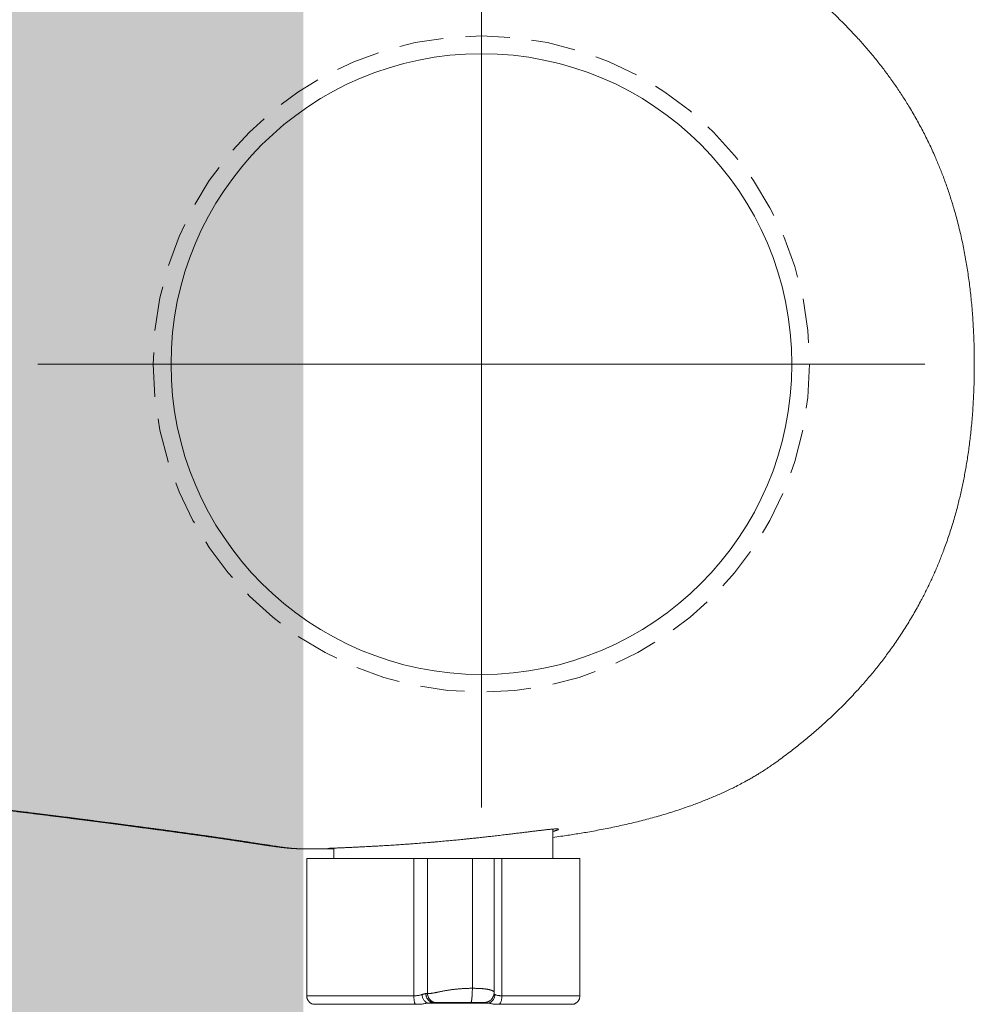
# Model space of a CAD drawing. Header units: millimetres. Extents: x -2074 to 12588, y -3630 to 101167.
# Tile 60 of 256: x 3030.56 to 3035.94, y -1421.38 to -1415.83. Entities that reach past the tile are written whole.
import ezdxf

# ---------------------------------------------------------------- set-up
doc = ezdxf.new("R2010")
doc.units = ezdxf.units.MM
doc.linetypes.add('CONTINOUS', pattern=[0])
doc.linetypes.add('HIDDEN', pattern=[0.375, 0.25, -0.125])
doc.layers.add('SelinAr_BUD_posadzka okładziny ścienne', color=5, linetype='Continuous', lineweight=20)
doc.layers.add('SelinAr_WYP_armatura', color=8, linetype='Continuous', lineweight=18)

# ---------------------------------------------------------------- blocks, each defined once
blk = doc.blocks.new('ORAS_ELECTRA')
for p, q in [((3.5617, 0.5549), (2.7874, 0.5549)), ((2.7874, 0.1156), (2.7874, 0.5549)), ((2.7874, 0.4019), (2.6221, 0.4019)), ((2.7874, 0.0717), (2.7874, 0.1156)), ((2.7874, 0.1156), (3.5617, 0.1156)), ((3.5426, 0.0716), (2.7874, 0.0716)), ((3.5426, 0.0716), (3.5426, 0.0716)), ((3.6034, 0.04), (3.6034, -0.3033)), ((3.5197, -0.0512), (2.7874, -0.0512)), ((2.7874, -0.3808), (2.7874, -0.3035)), ((2.7874, -0.3035), (3.5497, -0.3035)), ((2.7874, -0.9851), (2.7874, -0.3808)), ((3.5617, -0.3808), (2.7874, -0.3808)), ((2.7294, -0.832), (2.7874, -0.832)), ((2.7874, -0.9851), (3.5617, -0.9851)), ((2.7328, -1.0256), (2.7328, -1.0252))]:
    blk.add_line(p, q)
for points in [[(0, -0.75), (0, 0.75)], [(-0.75, 0), (0.75, 0)]]:
    blk.add_lwpolyline(points)
at = {"color": 9, "linetype": 'HIDDEN'}
blk.add_circle((0, 0), 1.85, dxfattribs=at)
for points, knots in [([(-2.7182, -0.1668), (-2.7172, -0.147), (-2.7152, -0.1063), (-2.7117, -0.0469), (-2.7078, 0.0115), (-2.7036, 0.0679), (-2.699, 0.1243), (-2.6939, 0.1806), (-2.6883, 0.2369), (-2.6824, 0.2915), (-2.6762, 0.3443), (-2.6697, 0.3955), (-2.6627, 0.4466), (-2.6553, 0.4977), (-2.6473, 0.5486), (-2.6392, 0.5968), (-2.6311, 0.6423), (-2.6231, 0.6849), (-2.6146, 0.7275), (-2.6057, 0.77), (-2.5963, 0.8124), (-2.5859, 0.8571), (-2.5743, 0.904), (-2.5628, 0.9477), (-2.5523, 0.9857), (-2.5429, 1.0183), (-2.5325, 1.053), (-2.5209, 1.0898), (-2.5081, 1.1286), (-2.4948, 1.1673), (-2.4808, 1.2057), (-2.4663, 1.244), (-2.4512, 1.2817), (-2.4356, 1.3189), (-2.4213, 1.3513), (-2.4083, 1.3796), (-2.3969, 1.4036), (-2.3851, 1.4276), (-2.3729, 1.4516), (-2.3603, 1.4755), (-2.3474, 1.4993), (-2.334, 1.5228), (-2.3203, 1.5462), (-2.3052, 1.571), (-2.2886, 1.5972), (-2.2703, 1.6248), (-2.2513, 1.652), (-2.2319, 1.6788), (-2.2121, 1.7055), (-2.1921, 1.732), (-2.1719, 1.7583), (-2.1487, 1.7879), (-2.1224, 1.8204), (-2.0928, 1.8559), (-2.0627, 1.891), (-2.032, 1.9257), (-2.0008, 1.9598), (-1.9695, 1.993), (-1.9381, 2.0251), (-1.9068, 2.0562), (-1.875, 2.0868), (-1.8449, 2.1148), (-1.8168, 2.1402), (-1.7907, 2.1632), (-1.7642, 2.1858), (-1.7375, 2.2081), (-1.7104, 2.2301), (-1.6829, 2.2517), (-1.6552, 2.2729), (-1.6274, 2.2936), (-1.5994, 2.3137), (-1.5714, 2.3334), (-1.5432, 2.3526), (-1.5146, 2.3715), (-1.4857, 2.39), (-1.4549, 2.4091), (-1.4219, 2.4289), (-1.3868, 2.4491), (-1.3514, 2.4687), (-1.3156, 2.4877), (-1.2794, 2.5062), (-1.2429, 2.524), (-1.206, 2.5412), (-1.1713, 2.5568), (-1.1388, 2.5707), (-1.1085, 2.5832), (-1.078, 2.5953), (-1.0466, 2.6073), (-1.0143, 2.6191), (-0.981, 2.6307), (-0.9476, 2.6418), (-0.914, 2.6524), (-0.8774, 2.6635), (-0.8377, 2.6747), (-0.7949, 2.6861), (-0.752, 2.6968), (-0.7093, 2.7066), (-0.667, 2.7156), (-0.625, 2.7239), (-0.5829, 2.7315), (-0.5406, 2.7385), (-0.4982, 2.7449), (-0.4556, 2.7507), (-0.413, 2.756), (-0.3692, 2.7607), (-0.3242, 2.765), (-0.2781, 2.7687), (-0.2319, 2.7718), (-0.1856, 2.7743), (-0.1393, 2.7762), (-0.0929, 2.7775), (-0.0464, 2.7784), (-0.0155, 2.7785), (0, 2.7785)], [0, 0, 0, 0, 0.013173, 0.026968, 0.039452, 0.051937, 0.064422, 0.076914, 0.089407, 0.101899, 0.113285, 0.124672, 0.136058, 0.147455, 0.158851, 0.170247, 0.179829, 0.189411, 0.198992, 0.208583, 0.218175, 0.227766, 0.23898, 0.250194, 0.257677, 0.26516, 0.272643, 0.281669, 0.290696, 0.299723, 0.308767, 0.317812, 0.326856, 0.335668, 0.34448, 0.350363, 0.356246, 0.362128, 0.368095, 0.374062, 0.380028, 0.386007, 0.391986, 0.397965, 0.405267, 0.412569, 0.419883, 0.427198, 0.434531, 0.441864, 0.4492, 0.456536, 0.466738, 0.476941, 0.487144, 0.497369, 0.507594, 0.517819, 0.527563, 0.537306, 0.54706, 0.556814, 0.564498, 0.572181, 0.57987, 0.587559, 0.595265, 0.602971, 0.610683, 0.618395, 0.625946, 0.633498, 0.64105, 0.648615, 0.656181, 0.663746, 0.672684, 0.681623, 0.690563, 0.699501, 0.708481, 0.717462, 0.726443, 0.735423, 0.742659, 0.749896, 0.757138, 0.764379, 0.772158, 0.779938, 0.787719, 0.795499, 0.803277, 0.813049, 0.822822, 0.832595, 0.842367, 0.851817, 0.861268, 0.870718, 0.880168, 0.889651, 0.899134, 0.908618, 0.918101, 0.928321, 0.938541, 0.948768, 0.958996, 0.969244, 0.979492, 0.989746, 1, 1, 1, 1]), ([(2.6687, 0.4019), (2.6666, 0.4174), (2.6629, 0.4456), (2.6569, 0.4863), (2.6511, 0.5241), (2.6451, 0.5618), (2.6384, 0.6015), (2.631, 0.6429), (2.6228, 0.6863), (2.6142, 0.7295), (2.6051, 0.7727), (2.5955, 0.8158), (2.5855, 0.8586), (2.575, 0.901), (2.564, 0.9432), (2.5525, 0.9852), (2.5404, 1.0269), (2.5278, 1.0682), (2.5146, 1.1092), (2.5008, 1.15), (2.4876, 1.1872), (2.4752, 1.2207), (2.4636, 1.2507), (2.4516, 1.2806), (2.4392, 1.3103), (2.4264, 1.3399), (2.4131, 1.3693), (2.3994, 1.3986), (2.3845, 1.429), (2.3683, 1.4605), (2.3527, 1.4895), (2.3387, 1.5147), (2.3263, 1.5361), (2.3125, 1.5592), (2.2971, 1.5839), (2.28, 1.6101), (2.2625, 1.636), (2.2424, 1.6644), (2.2197, 1.6954), (2.1946, 1.7289), (2.17, 1.7608), (2.1459, 1.7913), (2.1224, 1.8203), (2.0986, 1.849), (2.0744, 1.8775), (2.0498, 1.9056), (2.0236, 1.9349), (1.9958, 1.9652), (1.9661, 1.9964), (1.936, 2.0272), (1.9054, 2.0576), (1.8742, 2.0875), (1.8443, 2.1153), (1.8157, 2.1411), (1.7885, 2.1651), (1.761, 2.1886), (1.733, 2.2117), (1.7048, 2.2345), (1.6762, 2.2569), (1.6472, 2.2789), (1.6167, 2.3014), (1.5845, 2.3243), (1.5507, 2.3476), (1.5164, 2.3703), (1.4818, 2.3925), (1.4467, 2.4141), (1.4111, 2.4351), (1.3753, 2.4556), (1.3419, 2.4738), (1.3111, 2.49), (1.2831, 2.5043), (1.2548, 2.5182), (1.2264, 2.5318), (1.1977, 2.545), (1.1687, 2.5579), (1.1395, 2.5704), (1.1098, 2.5826), (1.0801, 2.5945), (1.0473, 2.607), (1.0114, 2.6201), (0.9725, 2.6336), (0.9332, 2.6464), (0.8938, 2.6586), (0.8541, 2.6701), (0.8161, 2.6806), (0.7797, 2.6899), (0.7452, 2.6983), (0.7105, 2.7063), (0.6756, 2.7138), (0.6407, 2.7208), (0.6056, 2.7274), (0.5704, 2.7336), (0.5333, 2.7397), (0.4941, 2.7455), (0.4529, 2.7511), (0.4116, 2.7561), (0.3687, 2.7607), (0.3242, 2.765), (0.2781, 2.7687), (0.2319, 2.7718), (0.1856, 2.7743), (0.1392, 2.7762), (0.0928, 2.7775), (0.0464, 2.7784), (0.0155, 2.7785), (0, 2.7785)], [0, 0, 0, 0, 0.011884, 0.021541, 0.031198, 0.040858, 0.050517, 0.061658, 0.072798, 0.083938, 0.09509, 0.106242, 0.117393, 0.128399, 0.139405, 0.150419, 0.161432, 0.172305, 0.183178, 0.19406, 0.204942, 0.213072, 0.221203, 0.229333, 0.237463, 0.245619, 0.253775, 0.261931, 0.270086, 0.279443, 0.288799, 0.295047, 0.301296, 0.307544, 0.315447, 0.323352, 0.331258, 0.339161, 0.34974, 0.36032, 0.370899, 0.380327, 0.389756, 0.399185, 0.408626, 0.418068, 0.427509, 0.43839, 0.449271, 0.460152, 0.471056, 0.481961, 0.492865, 0.502019, 0.511174, 0.520329, 0.529483, 0.538667, 0.547851, 0.557036, 0.566219, 0.5766, 0.586982, 0.597364, 0.607745, 0.618173, 0.628604, 0.639034, 0.649463, 0.65742, 0.665378, 0.673335, 0.681305, 0.689275, 0.697245, 0.705338, 0.713432, 0.721531, 0.729629, 0.740047, 0.750464, 0.760882, 0.771325, 0.781768, 0.792212, 0.801205, 0.8102, 0.819195, 0.828189, 0.837207, 0.846227, 0.855246, 0.864265, 0.874765, 0.885266, 0.895775, 0.906283, 0.917982, 0.929681, 0.941381, 0.953079, 0.964809, 0.97654, 0.98827, 1, 1, 1, 1]), ([(3.61, 0.518), (3.6095, 0.5196), (3.6085, 0.5228), (3.6066, 0.5271), (3.6045, 0.531), (3.6024, 0.5341), (3.6005, 0.5365), (3.5989, 0.5384), (3.5974, 0.54), (3.596, 0.5414), (3.5944, 0.5428), (3.5923, 0.5445), (3.5896, 0.5465), (3.5864, 0.5485), (3.5825, 0.5505), (3.5781, 0.5523), (3.5731, 0.5537), (3.5675, 0.5547), (3.5637, 0.5549), (3.5617, 0.5549)], [0, 0, 0, 0, 0.078431, 0.1516011, 0.2186896, 0.2790502, 0.32217, 0.3604948, 0.3938979, 0.422293, 0.4507485, 0.4935938, 0.5444787, 0.6032665, 0.6696909, 0.7433181, 0.8235147, 0.9094301, 1, 1, 1, 1]), ([(3.5617, 0.1156), (3.5617, 0.1291), (3.5617, 0.156), (3.5617, 0.1948), (3.5617, 0.2323), (3.5617, 0.2683), (3.5617, 0.3025), (3.5617, 0.3351), (3.5617, 0.3657), (3.5617, 0.3943), (3.5617, 0.4209), (3.5617, 0.4452), (3.5617, 0.4673), (3.5617, 0.4871), (3.5617, 0.5045), (3.5617, 0.5194), (3.5617, 0.5317), (3.5617, 0.5415), (3.5617, 0.5488), (3.5617, 0.5532), (3.5617, 0.5552), (3.5617, 0.5548), (3.5617, 0.5547)], [0, 0, 0, 0, 0.051969, 0.103938, 0.155907, 0.207876, 0.259845, 0.311814, 0.363783, 0.415752, 0.467721, 0.51969, 0.571659, 0.623628, 0.675597, 0.727566, 0.779535, 0.831504, 0.883473, 0.935442, 0.987411, 1, 1, 1, 1]), ([(3.61, 0.5179), (3.61, 0.5179), (3.61, 0.5178), (3.61, 0.5162), (3.61, 0.5136), (3.61, 0.5098), (3.61, 0.5049), (3.61, 0.4989), (3.61, 0.4918), (3.61, 0.4836), (3.61, 0.4745), (3.61, 0.4644), (3.61, 0.4531), (3.61, 0.4408), (3.61, 0.4274), (3.61, 0.413), (3.61, 0.3976), (3.61, 0.3814), (3.61, 0.3644), (3.61, 0.3466), (3.61, 0.3279), (3.61, 0.3084), (3.61, 0.2879), (3.61, 0.2665), (3.61, 0.2444), (3.61, 0.2215), (3.61, 0.1982), (3.61, 0.1743), (3.61, 0.15), (3.61, 0.1252), (3.61, 0.1082), (3.61, 0.0997)], [0, 0, 0, 0, 0.030258, 0.064558, 0.099481, 0.134404, 0.169327, 0.204251, 0.239174, 0.273473, 0.307773, 0.342072, 0.376372, 0.411295, 0.446218, 0.481141, 0.516065, 0.550988, 0.585287, 0.619587, 0.653886, 0.688186, 0.723109, 0.758032, 0.792955, 0.827879, 0.862802, 0.897101, 0.931401, 0.9657, 1, 1, 1, 1]), ([(2.6354, 0.4019), (2.6351, 0.403), (2.6344, 0.4055), (2.6334, 0.4092), (2.6323, 0.413), (2.6313, 0.4165), (2.6303, 0.4198), (2.6292, 0.423), (2.6282, 0.4258), (2.6272, 0.4283), (2.6263, 0.4305), (2.6255, 0.4322), (2.6247, 0.4336), (2.6238, 0.4346), (2.623, 0.4351), (2.6224, 0.4348), (2.6219, 0.4339), (2.6215, 0.4324), (2.6212, 0.4304), (2.6211, 0.4282), (2.621, 0.4257), (2.621, 0.4228), (2.621, 0.4196), (2.6212, 0.4159), (2.6214, 0.4115), (2.6217, 0.4061), (2.6222, 0.3997), (2.6228, 0.3926), (2.6235, 0.3851), (2.6243, 0.3773), (2.6251, 0.3697), (2.6259, 0.3622), (2.6268, 0.3547), (2.6276, 0.3469), (2.6286, 0.3387), (2.6296, 0.3303), (2.6307, 0.3205), (2.6321, 0.3095), (2.6336, 0.297), (2.6352, 0.284), (2.6368, 0.2709), (2.6384, 0.2578), (2.64, 0.2454), (2.6415, 0.2333), (2.6429, 0.2216), (2.6444, 0.2096), (2.6459, 0.1973), (2.6475, 0.1848), (2.6492, 0.1707), (2.6511, 0.1551), (2.6532, 0.1377), (2.6553, 0.12), (2.6574, 0.1024), (2.6594, 0.0852), (2.6612, 0.0691), (2.663, 0.0537), (2.6647, 0.0389), (2.6663, 0.0239), (2.668, 0.0088), (2.6697, -0.0065), (2.6715, -0.0235), (2.6735, -0.0422), (2.6757, -0.0626), (2.6778, -0.0833), (2.6798, -0.1034), (2.6818, -0.123), (2.6835, -0.141), (2.6852, -0.1581), (2.6867, -0.1748), (2.6883, -0.1921), (2.69, -0.2101), (2.6916, -0.2281), (2.6932, -0.2466), (2.6948, -0.2655), (2.6965, -0.2849), (2.6981, -0.3043), (2.6996, -0.3235), (2.7011, -0.3425), (2.7025, -0.3603), (2.7038, -0.377), (2.7049, -0.3926), (2.7061, -0.4081), (2.7072, -0.4235), (2.7083, -0.4388), (2.7094, -0.4555), (2.7106, -0.4735), (2.7119, -0.4927), (2.7131, -0.5117), (2.7142, -0.5299), (2.7153, -0.5471), (2.7162, -0.5625), (2.717, -0.5769), (2.7178, -0.5901), (2.7185, -0.6032), (2.7192, -0.616), (2.7199, -0.6286), (2.7206, -0.6422), (2.7214, -0.6567), (2.7222, -0.6719), (2.7229, -0.6867), (2.7236, -0.7006), (2.7242, -0.7135), (2.7247, -0.7249), (2.7252, -0.7353), (2.7256, -0.7448), (2.726, -0.754), (2.7264, -0.7628), (2.7268, -0.7714), (2.7272, -0.7804), (2.7276, -0.7897), (2.728, -0.7993), (2.7283, -0.8082), (2.7287, -0.8163), (2.729, -0.8235), (2.7293, -0.8296), (2.7295, -0.835), (2.7297, -0.8396), (2.7299, -0.8439), (2.7301, -0.8478), (2.7303, -0.8513), (2.7305, -0.8547), (2.7307, -0.8579), (2.7308, -0.8607), (2.731, -0.8628), (2.7312, -0.8642), (2.7313, -0.865), (2.7314, -0.8651), (2.7315, -0.8648), (2.7316, -0.8641), (2.7317, -0.863), (2.7318, -0.8615), (2.7319, -0.8596), (2.7319, -0.857), (2.732, -0.8537), (2.7321, -0.8495), (2.7321, -0.8445), (2.7322, -0.8391), (2.7322, -0.8348), (2.7322, -0.8324), (2.7322, -0.832)], [0, 0, 0, 0, 0.0042792, 0.0099787, 0.0156781, 0.021404, 0.0271325, 0.0336812, 0.0402309, 0.0467796, 0.0533655, 0.0599525, 0.0665385, 0.075105, 0.0836716, 0.0922755, 0.1008795, 0.1086514, 0.1164303, 0.1228835, 0.1293378, 0.135791, 0.1422804, 0.1487709, 0.1552604, 0.1636998, 0.1721392, 0.1806144, 0.1890896, 0.1967438, 0.2044047, 0.2108416, 0.2172794, 0.2237163, 0.2301885, 0.2366616, 0.2431338, 0.2515487, 0.2599637, 0.2684131, 0.2768626, 0.2844923, 0.2921284, 0.2986405, 0.3051535, 0.3116655, 0.3182132, 0.3247618, 0.3313095, 0.3398225, 0.3483355, 0.3568835, 0.3654316, 0.3731504, 0.3808757, 0.3874612, 0.3940477, 0.4006332, 0.4072552, 0.4138782, 0.4205002, 0.4291111, 0.4377221, 0.4463692, 0.4550164, 0.4628257, 0.4706418, 0.477228, 0.4838183, 0.4911381, 0.498458, 0.5058002, 0.5131423, 0.5210725, 0.5290028, 0.5369615, 0.5449203, 0.5527456, 0.5605779, 0.5671458, 0.5737147, 0.5802826, 0.5868873, 0.593493, 0.6000978, 0.6086872, 0.6172766, 0.6259026, 0.6345286, 0.6423194, 0.650117, 0.6566572, 0.6631984, 0.6697386, 0.6763153, 0.682893, 0.6894697, 0.6980223, 0.7065749, 0.7151638, 0.7237526, 0.7315096, 0.7392733, 0.7458024, 0.7523325, 0.7588616, 0.765427, 0.7719935, 0.7785589, 0.7870967, 0.7956344, 0.8042082, 0.812782, 0.8205252, 0.8282751, 0.8348041, 0.841334, 0.847863, 0.8544283, 0.8609946, 0.8675599, 0.8760975, 0.884635, 0.8932085, 0.9017821, 0.909525, 0.9172746, 0.9238053, 0.930337, 0.9368677, 0.9434348, 0.9500028, 0.9565699, 0.9651097, 0.9736495, 0.9822254, 0.9908012, 0.9985463, 1, 1, 1, 1]), ([(3.5553, 0.0765), (3.556, 0.0782), (3.5573, 0.0817), (3.5589, 0.0876), (3.5602, 0.094), (3.5611, 0.1008), (3.5616, 0.108), (3.5617, 0.1131), (3.5617, 0.1156)], [0, 0, 0, 0, 0.1721607, 0.3417805, 0.5091093, 0.6744073, 0.8379446, 1, 1, 1, 1]), ([(3.61, 0.0997), (3.6092, 0.1008), (3.6076, 0.103), (3.6036, 0.106), (3.5985, 0.1088), (3.5923, 0.1113), (3.5852, 0.1132), (3.5775, 0.1146), (3.5696, 0.1154), (3.5643, 0.1155), (3.5617, 0.1156)], [0, 0, 0, 0, 0.1191402, 0.243165, 0.3706743, 0.5, 0.6293257, 0.756835, 0.8808598, 1, 1, 1, 1]), ([(2.7874, -0.0512), (2.7874, -0.0486), (2.7874, -0.0433), (2.7874, -0.0357), (2.7874, -0.0284), (2.7874, -0.0214), (2.7874, -0.0147), (2.7874, -0.0083), (2.7874, -0.0022), (2.7874, 0.0036), (2.7874, 0.0091), (2.7874, 0.0144), (2.7874, 0.0193), (2.7874, 0.024), (2.7874, 0.0284), (2.7874, 0.0328), (2.7874, 0.037), (2.7874, 0.0411), (2.7874, 0.0449), (2.7874, 0.0484), (2.7874, 0.0516), (2.7874, 0.0545), (2.7874, 0.0573), (2.7874, 0.0599), (2.7874, 0.0622), (2.7874, 0.0643), (2.7874, 0.0661), (2.7874, 0.0677), (2.7874, 0.0691), (2.7874, 0.0702), (2.7874, 0.071), (2.7874, 0.0715), (2.7874, 0.0716), (2.7874, 0.0716), (2.7874, 0.0716)], [0, 0, 0, 0, 0.019721, 0.03899, 0.057967, 0.076814, 0.095683, 0.114718, 0.134051, 0.153798, 0.17406, 0.194923, 0.216457, 0.238722, 0.261761, 0.285612, 0.313317, 0.342096, 0.371961, 0.402918, 0.434962, 0.468086, 0.502274, 0.541086, 0.581133, 0.622379, 0.664784, 0.708307, 0.762973, 0.819155, 0.87676, 0.935693, 0.995855, 1, 1, 1, 1]), ([(3.5197, -0.0512), (3.5197, -0.0486), (3.5197, -0.0435), (3.5199, -0.0359), (3.52, -0.0284), (3.5202, -0.0212), (3.5205, -0.0142), (3.5209, -0.0073), (3.5213, -0.0007), (3.5218, 0.0056), (3.5223, 0.0114), (3.5229, 0.0167), (3.5233, 0.0202), (3.5236, 0.0225), (3.5238, 0.0237), (3.5239, 0.0249), (3.5241, 0.0261), (3.5242, 0.0272), (3.5245, 0.0292), (3.525, 0.0321), (3.5257, 0.0358), (3.5264, 0.0395), (3.5272, 0.0433), (3.5281, 0.047), (3.529, 0.0503), (3.5299, 0.0533), (3.5308, 0.056), (3.5317, 0.0585), (3.5327, 0.0609), (3.5337, 0.063), (3.5349, 0.0653), (3.5362, 0.0673), (3.5377, 0.069), (3.539, 0.0702), (3.5402, 0.071), (3.5413, 0.0714), (3.5421, 0.0716), (3.5425, 0.0716), (3.5426, 0.0716)], [0, 0, 0, 0, 0.01917, 0.038292, 0.057502, 0.076956, 0.09682, 0.117269, 0.138479, 0.160625, 0.183871, 0.204366, 0.225833, 0.231627, 0.237495, 0.243437, 0.249456, 0.255552, 0.261727, 0.28189, 0.304533, 0.329846, 0.358036, 0.389317, 0.423917, 0.45358, 0.485546, 0.519924, 0.556824, 0.596349, 0.638597, 0.700325, 0.760775, 0.819502, 0.876112, 0.93026, 0.981648, 1, 1, 1, 1]), ([(3.5997, 0.0163), (3.5997, 0.0165), (3.5997, 0.017), (3.5997, 0.0179), (3.5997, 0.0187), (3.5996, 0.0195), (3.5996, 0.0202), (3.5996, 0.0209), (3.5995, 0.0214), (3.5995, 0.0219), (3.5994, 0.0223), (3.5994, 0.0227), (3.5993, 0.023), (3.5993, 0.0233), (3.5993, 0.0236), (3.5992, 0.024), (3.5991, 0.0244), (3.5991, 0.0249), (3.5989, 0.0258), (3.5987, 0.0272), (3.5981, 0.0298), (3.5972, 0.033), (3.5958, 0.0367), (3.5943, 0.0401), (3.5927, 0.0432), (3.5909, 0.0462), (3.5892, 0.0486), (3.5878, 0.0504), (3.5868, 0.0516), (3.586, 0.0525), (3.5853, 0.0533), (3.5845, 0.0541), (3.5835, 0.0551), (3.5823, 0.0563), (3.5805, 0.0579), (3.5783, 0.0597), (3.5758, 0.0615), (3.5733, 0.0632), (3.5709, 0.0645), (3.5686, 0.0657), (3.5666, 0.0666), (3.5648, 0.0674), (3.5631, 0.068), (3.5613, 0.0687), (3.5592, 0.0693), (3.5569, 0.0699), (3.5543, 0.0705), (3.5521, 0.0709), (3.5502, 0.0711), (3.5487, 0.0713), (3.547, 0.0715), (3.5449, 0.0716), (3.5435, 0.0716), (3.5427, 0.0716)], [0, 0, 0, 0, 0.041021, 0.077129, 0.108289, 0.134488, 0.155745, 0.166554, 0.175503, 0.182672, 0.188223, 0.190501, 0.192537, 0.19444, 0.19634, 0.198367, 0.203303, 0.208682, 0.214023, 0.226465, 0.24817, 0.285339, 0.314754, 0.343372, 0.372817, 0.40328, 0.434823, 0.453059, 0.467575, 0.478348, 0.486536, 0.495857, 0.510203, 0.526983, 0.546081, 0.579762, 0.61095, 0.639622, 0.668015, 0.693395, 0.715765, 0.735138, 0.75305, 0.773725, 0.797404, 0.824822, 0.855364, 0.888996, 0.905911, 0.923594, 0.944615, 0.9701, 1, 1, 1, 1]), ([(3.5528, 0.0707), (3.5531, 0.0713), (3.5538, 0.0731), (3.5547, 0.0751), (3.5553, 0.0765)], [0, 0, 0, 0, 0.333283, 1, 1, 1, 1]), ([(3.5553, 0.0765), (3.5579, 0.0762), (3.5633, 0.0754), (3.5713, 0.073), (3.5791, 0.0694), (3.5863, 0.0648), (3.5925, 0.0593), (3.5975, 0.0531), (3.6013, 0.0467), (3.6027, 0.0422), (3.6034, 0.04)], [0, 0, 0, 0, 0.118749, 0.242699, 0.370375, 0.5, 0.629625, 0.757301, 0.881251, 1, 1, 1, 1]), ([(3.61, 0.0997), (3.61, 0.0958), (3.6099, 0.088), (3.6093, 0.0769), (3.6084, 0.0665), (3.6071, 0.0568), (3.6055, 0.0478), (3.6041, 0.0426), (3.6034, 0.04)], [0, 0, 0, 0, 0.165911, 0.33128, 0.498335, 0.665401, 0.831978, 1, 1, 1, 1]), ([(3.6034, 0.04), (3.6029, 0.0371), (3.602, 0.0315), (3.6008, 0.0242), (3.5999, 0.0178), (3.5998, 0.0145), (3.5997, 0.0128)], [0, 0, 0, 0, 0.266792, 0.520964, 0.764581, 1, 1, 1, 1]), ([(3.5997, 0.0162), (3.5997, 0.016), (3.5997, 0.0157), (3.5997, 0.0147), (3.5997, 0.0133), (3.5997, 0.0115), (3.5997, 0.0093), (3.5997, 0.0068), (3.5997, 0.0038), (3.5997, 0.0008), (3.5997, -0.0021), (3.5997, -0.0048), (3.5997, -0.0077), (3.5997, -0.0107), (3.5997, -0.0139), (3.5997, -0.0173), (3.5997, -0.0209), (3.5997, -0.0247), (3.5997, -0.028), (3.5997, -0.0305), (3.5997, -0.0321), (3.5997, -0.0338), (3.5997, -0.0354), (3.5997, -0.0371), (3.5997, -0.0396), (3.5997, -0.0429), (3.5997, -0.0464), (3.5997, -0.0488), (3.5997, -0.0501), (3.5997, -0.0514), (3.5997, -0.0527), (3.5997, -0.054), (3.5997, -0.0553), (3.5997, -0.0563), (3.5997, -0.0571), (3.5997, -0.0576), (3.5997, -0.0582), (3.5997, -0.0591), (3.5997, -0.0598), (3.5997, -0.0603)], [0, 0, 0, 0, 0.076078, 0.15297, 0.227006, 0.298208, 0.366602, 0.432213, 0.495074, 0.555219, 0.594456, 0.632169, 0.668376, 0.703094, 0.736346, 0.768157, 0.800233, 0.830287, 0.858366, 0.86887, 0.879083, 0.889008, 0.898651, 0.908017, 0.917111, 0.938818, 0.957286, 0.962758, 0.967903, 0.972732, 0.977263, 0.981513, 0.985504, 0.989865, 0.991183, 0.992445, 0.993663, 0.996026, 1, 1, 1, 1]), ([(2.7874, -0.3035), (2.7874, -0.3017), (2.7874, -0.2982), (2.7874, -0.2926), (2.7874, -0.287), (2.7874, -0.2811), (2.7874, -0.275), (2.7874, -0.2687), (2.7874, -0.2626), (2.7874, -0.2568), (2.7874, -0.2513), (2.7874, -0.2456), (2.7874, -0.2398), (2.7874, -0.2337), (2.7874, -0.2275), (2.7874, -0.2213), (2.7874, -0.2152), (2.7874, -0.2092), (2.7874, -0.2031), (2.7874, -0.1968), (2.7874, -0.1903), (2.7874, -0.1841), (2.7874, -0.1782), (2.7874, -0.1726), (2.7874, -0.167), (2.7874, -0.1612), (2.7874, -0.1553), (2.7874, -0.1493), (2.7874, -0.1432), (2.7874, -0.137), (2.7874, -0.1307), (2.7874, -0.1242), (2.7874, -0.1176), (2.7874, -0.1108), (2.7874, -0.1039), (2.7874, -0.0969), (2.7874, -0.0896), (2.7874, -0.0823), (2.7874, -0.0747), (2.7874, -0.067), (2.7874, -0.0591), (2.7874, -0.0539), (2.7874, -0.0512)], [0, 0, 0, 0, 0.049887, 0.099698, 0.149297, 0.198547, 0.247314, 0.295466, 0.34287, 0.379507, 0.415541, 0.45091, 0.485556, 0.519419, 0.552445, 0.584578, 0.61163, 0.637943, 0.663488, 0.688238, 0.712168, 0.735259, 0.752802, 0.769811, 0.786283, 0.802217, 0.817617, 0.832489, 0.846477, 0.85999, 0.873048, 0.885678, 0.897914, 0.909797, 0.921379, 0.932718, 0.943882, 0.954949, 0.966002, 0.977133, 0.988433, 1, 1, 1, 1]), ([(3.5497, -0.3035), (3.5497, -0.3018), (3.5497, -0.2983), (3.5493, -0.2928), (3.5487, -0.2869), (3.5479, -0.2809), (3.547, -0.2747), (3.5462, -0.2701), (3.5457, -0.2672), (3.5455, -0.266), (3.5453, -0.2648), (3.5451, -0.2637), (3.5448, -0.2621), (3.5443, -0.2597), (3.5436, -0.2561), (3.5428, -0.2522), (3.5419, -0.2479), (3.5409, -0.2431), (3.5397, -0.2373), (3.5383, -0.2302), (3.5366, -0.2217), (3.535, -0.2134), (3.5336, -0.2059), (3.5325, -0.1997), (3.5314, -0.1935), (3.5304, -0.1875), (3.5295, -0.1816), (3.5286, -0.1759), (3.5278, -0.1702), (3.5271, -0.1647), (3.5263, -0.1594), (3.5256, -0.1538), (3.5251, -0.1496), (3.5248, -0.1469), (3.5248, -0.1461), (3.5247, -0.1454), (3.5246, -0.1446), (3.5245, -0.1438), (3.5242, -0.1409), (3.5237, -0.1359), (3.523, -0.1284), (3.5224, -0.1209), (3.5218, -0.1133), (3.5213, -0.1056), (3.5209, -0.0979), (3.5205, -0.0902), (3.5202, -0.0824), (3.52, -0.0746), (3.5199, -0.0668), (3.5197, -0.059), (3.5197, -0.0538), (3.5197, -0.0512)], [0, 0, 0, 0, 0.047929, 0.097632, 0.148959, 0.20173, 0.249192, 0.297439, 0.305998, 0.314574, 0.323166, 0.331729, 0.336957, 0.358592, 0.382731, 0.408606, 0.436117, 0.465151, 0.495573, 0.53725, 0.580638, 0.625264, 0.652229, 0.677298, 0.700547, 0.722056, 0.741908, 0.760187, 0.77698, 0.792763, 0.807157, 0.82025, 0.835675, 0.837547, 0.839386, 0.841193, 0.842966, 0.844708, 0.846419, 0.862519, 0.877721, 0.8921, 0.905742, 0.918737, 0.931183, 0.943183, 0.95484, 0.966256, 0.977529, 0.98875, 1, 1, 1, 1]), ([(3.5197, -0.0512), (3.5229, -0.0512), (3.5295, -0.0512), (3.5394, -0.0515), (3.5485, -0.0518), (3.5566, -0.0522), (3.5636, -0.0527), (3.5703, -0.0532), (3.5764, -0.0538), (3.5819, -0.0545), (3.5868, -0.0553), (3.5909, -0.0561), (3.5946, -0.057), (3.5975, -0.058), (3.5994, -0.0591), (3.5996, -0.0599), (3.5997, -0.0603)], [0, 0, 0, 0, 0.076805, 0.156939, 0.239951, 0.303775, 0.368607, 0.434128, 0.5, 0.565872, 0.631393, 0.696225, 0.760049, 0.843061, 0.923195, 1, 1, 1, 1]), ([(3.5997, -0.0603), (3.5997, -0.0606), (3.5997, -0.0612), (3.5997, -0.0619), (3.5997, -0.0627), (3.5997, -0.0635), (3.5997, -0.0643), (3.5997, -0.0648), (3.5997, -0.0656), (3.5997, -0.0667), (3.5997, -0.0681), (3.5997, -0.0696), (3.5997, -0.0713), (3.5997, -0.0732), (3.5997, -0.0753), (3.5997, -0.0777), (3.5997, -0.0802), (3.5997, -0.0827), (3.5997, -0.0862), (3.5997, -0.0906), (3.5997, -0.0958), (3.5997, -0.101), (3.5997, -0.1064), (3.5997, -0.1117), (3.5997, -0.1176), (3.5997, -0.124), (3.5997, -0.1307), (3.5997, -0.1374), (3.5997, -0.1441), (3.5997, -0.1512), (3.5997, -0.1587), (3.5997, -0.1666), (3.5997, -0.1742), (3.5997, -0.1818), (3.5997, -0.1891), (3.5997, -0.1962), (3.5997, -0.2032), (3.5997, -0.2098), (3.5997, -0.217), (3.5997, -0.2246), (3.5997, -0.2326), (3.5997, -0.2402), (3.5997, -0.2474), (3.5997, -0.2519), (3.5997, -0.2541)], [0, 0, 0, 0, 0.001701, 0.002985, 0.003853, 0.006141, 0.006983, 0.007871, 0.008809, 0.011147, 0.013741, 0.016608, 0.01976, 0.023207, 0.027986, 0.033081, 0.038503, 0.044262, 0.050366, 0.063113, 0.076757, 0.091334, 0.106873, 0.123398, 0.140929, 0.164183, 0.188733, 0.214605, 0.241819, 0.270395, 0.30684, 0.344941, 0.384718, 0.426192, 0.469379, 0.513475, 0.55925, 0.606715, 0.65169, 0.717432, 0.785117, 0.854763, 0.926386, 1, 1, 1, 1]), ([(3.5497, -0.3035), (3.5517, -0.3034), (3.5558, -0.3033), (3.562, -0.3021), (3.5677, -0.3003), (3.5728, -0.2981), (3.5772, -0.2955), (3.5813, -0.2925), (3.5851, -0.2891), (3.5886, -0.2853), (3.5916, -0.2812), (3.5942, -0.2769), (3.5965, -0.2719), (3.5983, -0.2663), (3.5995, -0.2601), (3.5997, -0.2561), (3.5997, -0.2541)], [0, 0, 0, 0, 0.076805, 0.156939, 0.239951, 0.303775, 0.368607, 0.434128, 0.5, 0.565872, 0.631393, 0.696225, 0.760049, 0.843061, 0.923195, 1, 1, 1, 1]), ([(3.5997, -0.2684), (3.5997, -0.2702), (3.5995, -0.2739), (3.5983, -0.2794), (3.5965, -0.2845), (3.5942, -0.289), (3.5916, -0.2929), (3.5886, -0.2966), (3.5851, -0.3), (3.5813, -0.3031), (3.5772, -0.3058), (3.5728, -0.3081), (3.5677, -0.3102), (3.562, -0.3118), (3.5558, -0.3129), (3.5517, -0.313), (3.5497, -0.313)], [0, 0, 0, 0, 0.076805, 0.156939, 0.239951, 0.303775, 0.368607, 0.434128, 0.5, 0.565872, 0.631393, 0.696225, 0.760049, 0.843061, 0.923195, 1, 1, 1, 1]), ([(3.5997, -0.2541), (3.5997, -0.2548), (3.5997, -0.2562), (3.5997, -0.2594), (3.5997, -0.2633), (3.5997, -0.2667), (3.5997, -0.2684)], [0, 0, 0, 0, 0.250764, 0.5, 0.749236, 1, 1, 1, 1]), ([(3.5997, -0.2684), (3.5998, -0.2707), (3.5999, -0.2755), (3.6008, -0.2838), (3.602, -0.2931), (3.6029, -0.2998), (3.6034, -0.3033)], [0, 0, 0, 0, 0.235419, 0.479036, 0.733208, 1, 1, 1, 1]), ([(3.5553, -0.3353), (3.5547, -0.3335), (3.5536, -0.33), (3.5522, -0.3255), (3.551, -0.321), (3.55, -0.3168), (3.5498, -0.3142), (3.5497, -0.313)], [0, 0, 0, 0, 0.2023635, 0.3901898, 0.5636404, 0.7972661, 1, 1, 1, 1]), ([(3.6034, -0.3033), (3.6027, -0.3051), (3.6013, -0.3088), (3.5975, -0.3143), (3.5925, -0.3195), (3.5863, -0.3243), (3.5791, -0.3284), (3.5713, -0.3317), (3.5633, -0.334), (3.5579, -0.3349), (3.5553, -0.3353)], [0, 0, 0, 0, 0.118749, 0.242699, 0.370375, 0.5, 0.629625, 0.757301, 0.881251, 1, 1, 1, 1]), ([(3.6034, -0.3033), (3.6041, -0.3066), (3.6055, -0.3133), (3.6071, -0.3242), (3.6084, -0.3357), (3.6093, -0.3476), (3.6099, -0.3601), (3.61, -0.3686), (3.61, -0.3728)], [0, 0, 0, 0, 0.167999, 0.334577, 0.501664, 0.668698, 0.834066, 1, 1, 1, 1]), ([(3.5617, -0.3808), (3.5617, -0.3781), (3.5616, -0.3725), (3.5611, -0.3645), (3.5602, -0.3567), (3.5589, -0.3491), (3.5573, -0.3419), (3.556, -0.3375), (3.5553, -0.3353)], [0, 0, 0, 0, 0.162055, 0.325593, 0.490891, 0.658219, 0.827839, 1, 1, 1, 1]), ([(3.61, -0.3728), (3.6092, -0.3734), (3.6076, -0.3745), (3.6036, -0.376), (3.5985, -0.3774), (3.5923, -0.3786), (3.5852, -0.3796), (3.5775, -0.3803), (3.5696, -0.3807), (3.5643, -0.3808), (3.5617, -0.3808)], [0, 0, 0, 0, 0.11914, 0.243165, 0.370674, 0.5, 0.629326, 0.756835, 0.88086, 1, 1, 1, 1]), ([(3.5617, -0.9849), (3.5617, -0.985), (3.5617, -0.9854), (3.5617, -0.9837), (3.5617, -0.9796), (3.5617, -0.9727), (3.5617, -0.9632), (3.5617, -0.9512), (3.5617, -0.9366), (3.5617, -0.9195), (3.5617, -0.9001), (3.5617, -0.8783), (3.5617, -0.8542), (3.5617, -0.8279), (3.5617, -0.7995), (3.5617, -0.7691), (3.5617, -0.7369), (3.5617, -0.7028), (3.5617, -0.667), (3.5617, -0.6297), (3.5617, -0.591), (3.5617, -0.551), (3.5617, -0.5099), (3.5617, -0.4677), (3.5617, -0.4247), (3.5617, -0.3954), (3.5617, -0.3808)], [0, 0, 0, 0, 0.005033, 0.048292, 0.091552, 0.134811, 0.17807, 0.22133, 0.264589, 0.307849, 0.351108, 0.394368, 0.437627, 0.480887, 0.524146, 0.567405, 0.610665, 0.653924, 0.697184, 0.740443, 0.783703, 0.826962, 0.870222, 0.913481, 0.956741, 1, 1, 1, 1]), ([(3.61, -0.3728), (3.61, -0.3822), (3.61, -0.401), (3.61, -0.4287), (3.61, -0.4561), (3.61, -0.4832), (3.61, -0.5097), (3.61, -0.5356), (3.61, -0.5608), (3.61, -0.5855), (3.61, -0.6099), (3.61, -0.6337), (3.61, -0.6571), (3.61, -0.6798), (3.61, -0.7017), (3.61, -0.7228), (3.61, -0.743), (3.61, -0.7623), (3.61, -0.7807), (3.61, -0.7984), (3.61, -0.8154), (3.61, -0.8315), (3.61, -0.8466), (3.61, -0.8608), (3.61, -0.8739), (3.61, -0.8859), (3.61, -0.8968), (3.61, -0.9067), (3.61, -0.9157), (3.61, -0.9236), (3.61, -0.9305), (3.61, -0.9362), (3.61, -0.9409), (3.61, -0.9444), (3.61, -0.9468), (3.61, -0.948), (3.61, -0.948), (3.61, -0.948)], [0, 0, 0, 0, 0.02907, 0.058141, 0.087211, 0.116281, 0.145352, 0.173903, 0.202454, 0.231005, 0.259557, 0.288627, 0.317697, 0.346768, 0.375838, 0.404908, 0.433459, 0.462011, 0.490562, 0.519113, 0.548184, 0.577254, 0.606324, 0.635395, 0.664465, 0.693016, 0.721567, 0.750119, 0.77867, 0.80774, 0.836811, 0.865881, 0.894951, 0.924021, 0.952573, 0.981124, 1, 1, 1, 1]), ([(2.7328, -1.0252), (2.7328, -1.0236), (2.7328, -1.0209), (2.7328, -1.0172), (2.7329, -1.0144), (2.7329, -1.0119), (2.7329, -1.0095), (2.7329, -1.0073), (2.7329, -1.0053), (2.7329, -1.0034), (2.733, -1.0014), (2.733, -0.9992), (2.733, -0.9967), (2.733, -0.9934), (2.733, -0.9892), (2.7331, -0.9843), (2.7331, -0.98), (2.7331, -0.9766), (2.7331, -0.9742), (2.7331, -0.972), (2.7331, -0.9701), (2.7332, -0.9684), (2.7332, -0.9667), (2.7332, -0.9649), (2.7332, -0.9629), (2.7332, -0.9607), (2.7332, -0.9585), (2.7332, -0.9562), (2.7332, -0.9538), (2.7332, -0.9514), (2.7332, -0.9489), (2.7333, -0.9463), (2.7333, -0.9428), (2.7333, -0.9385), (2.7333, -0.9339), (2.7333, -0.93), (2.7333, -0.9268), (2.7333, -0.9239), (2.7333, -0.9212), (2.7334, -0.9186), (2.7334, -0.9161), (2.7334, -0.9138), (2.7334, -0.9114), (2.7334, -0.9088), (2.7334, -0.9059), (2.7334, -0.9028), (2.7334, -0.8997), (2.7334, -0.8968), (2.7334, -0.8941), (2.7334, -0.8915), (2.7334, -0.8891), (2.7334, -0.887), (2.7334, -0.8852), (2.7334, -0.8831), (2.7334, -0.8806), (2.7334, -0.8777), (2.7334, -0.8753), (2.7334, -0.8733), (2.7334, -0.8716), (2.7334, -0.8697), (2.7334, -0.8676), (2.7334, -0.8653), (2.7334, -0.8629), (2.7334, -0.8604), (2.7334, -0.8576), (2.7334, -0.8544), (2.7334, -0.8511), (2.7334, -0.8481), (2.7334, -0.8456), (2.7334, -0.8434), (2.7334, -0.8413), (2.7334, -0.8392), (2.7334, -0.837), (2.7334, -0.8346), (2.7334, -0.8329), (2.7334, -0.832)], [0, 0, 0, 0, 0.025346, 0.041514, 0.055857, 0.06875, 0.08098, 0.092572, 0.102123, 0.112108, 0.12253, 0.133537, 0.146021, 0.160132, 0.184501, 0.210263, 0.236236, 0.250249, 0.263083, 0.274263, 0.283805, 0.292587, 0.301103, 0.309352, 0.320331, 0.331606, 0.343364, 0.355775, 0.366984, 0.379486, 0.392895, 0.406407, 0.419997, 0.446769, 0.473511, 0.49133, 0.507531, 0.522448, 0.536266, 0.54984, 0.563598, 0.574662, 0.586898, 0.600495, 0.615341, 0.631272, 0.648204, 0.662699, 0.676923, 0.690761, 0.703171, 0.713907, 0.72309, 0.731765, 0.746959, 0.761608, 0.777025, 0.784694, 0.793131, 0.802937, 0.814112, 0.826455, 0.839046, 0.851769, 0.864615, 0.883765, 0.901031, 0.916411, 0.929903, 0.940738, 0.951503, 0.96226, 0.973257, 0.985821, 1, 1, 1, 1]), ([(3.5617, -0.985), (3.5634, -0.985), (3.5667, -0.9849), (3.5715, -0.9842), (3.5757, -0.9831), (3.5792, -0.9819), (3.5821, -0.9807), (3.5843, -0.9797), (3.5863, -0.9786), (3.5879, -0.9776), (3.5898, -0.9765), (3.5919, -0.9749), (3.5945, -0.9728), (3.5973, -0.9702), (3.6003, -0.967), (3.6032, -0.9632), (3.6059, -0.9587), (3.6083, -0.9537), (3.6094, -0.95), (3.61, -0.9481)], [0, 0, 0, 0, 0.07845, 0.151634, 0.218731, 0.279096, 0.322217, 0.36054, 0.39394, 0.422331, 0.450782, 0.49362, 0.544498, 0.60328, 0.669699, 0.743322, 0.823516, 0.90943, 1, 1, 1, 1]), ([(2.3674, -4.175), (2.3684, -4.1612), (2.3704, -4.1336), (2.3735, -4.0926), (2.3766, -4.0517), (2.3798, -4.0111), (2.3829, -3.9707), (2.3862, -3.9305), (2.3894, -3.8906), (2.3927, -3.8509), (2.396, -3.8115), (2.3994, -3.7722), (2.4028, -3.733), (2.4062, -3.694), (2.4097, -3.6553), (2.4132, -3.6169), (2.4167, -3.5788), (2.4202, -3.541), (2.4237, -3.5036), (2.4273, -3.4665), (2.4308, -3.4297), (2.4344, -3.3933), (2.438, -3.3573), (2.4416, -3.3215), (2.4452, -3.2862), (2.4488, -3.2511), (2.4524, -3.2161), (2.4561, -3.1809), (2.4599, -3.1457), (2.4636, -3.1109), (2.4673, -3.0765), (2.4711, -3.042), (2.4749, -3.0074), (2.4788, -2.9727), (2.4827, -2.9385), (2.4865, -2.9047), (2.4903, -2.8713), (2.4941, -2.8384), (2.4979, -2.8059), (2.5017, -2.7739), (2.5054, -2.7422), (2.5091, -2.7109), (2.5129, -2.6799), (2.5166, -2.6492), (2.5202, -2.619), (2.5239, -2.5891), (2.5276, -2.5588), (2.5314, -2.528), (2.5352, -2.4969), (2.5391, -2.4662), (2.5428, -2.4361), (2.5466, -2.4064), (2.5503, -2.3772), (2.5539, -2.3485), (2.5575, -2.3203), (2.561, -2.2925), (2.5647, -2.2638), (2.5686, -2.2341), (2.5725, -2.2035), (2.5764, -2.1736), (2.5802, -2.1443), (2.584, -2.1156), (2.5876, -2.0875), (2.5912, -2.06), (2.5948, -2.033), (2.5983, -2.0067), (2.6017, -1.9808), (2.605, -1.9555), (2.6083, -1.9307), (2.6116, -1.9062), (2.6148, -1.8821), (2.618, -1.8586), (2.6211, -1.8354), (2.6241, -1.8127), (2.6271, -1.7904), (2.6301, -1.7687), (2.633, -1.7473), (2.6358, -1.7265), (2.6389, -1.7044), (2.6421, -1.6812), (2.6454, -1.657), (2.6487, -1.6334), (2.6518, -1.6106), (2.6549, -1.5884), (2.658, -1.5668), (2.6609, -1.5458), (2.6638, -1.5254), (2.6667, -1.5056), (2.6693, -1.4873), (2.6718, -1.4702), (2.6741, -1.4544), (2.6764, -1.439), (2.6786, -1.424), (2.6808, -1.4094), (2.6829, -1.3951), (2.685, -1.3813), (2.687, -1.3678), (2.6893, -1.3524), (2.6919, -1.3355), (2.6947, -1.3171), (2.6974, -1.2995), (2.7, -1.2826), (2.7025, -1.2663), (2.705, -1.2507), (2.7073, -1.2358), (2.7095, -1.2214), (2.7116, -1.2076), (2.7136, -1.1944), (2.7155, -1.1818), (2.7174, -1.1696), (2.7191, -1.158), (2.7207, -1.1467), (2.7223, -1.1358), (2.7237, -1.1252), (2.7251, -1.1151), (2.7263, -1.1055), (2.7274, -1.0962), (2.7285, -1.0873), (2.7294, -1.0788), (2.7302, -1.0705), (2.731, -1.0623), (2.7316, -1.0542), (2.7322, -1.0452), (2.7326, -1.0356), (2.7327, -1.0289), (2.7328, -1.0256)], [0, 0, 0, 0, 0.005164, 0.010329, 0.015494, 0.020658, 0.025822, 0.031005, 0.036188, 0.041372, 0.046555, 0.051738, 0.056984, 0.06223, 0.067476, 0.072723, 0.077968, 0.083214, 0.08846, 0.093707, 0.098953, 0.104199, 0.109444, 0.11469, 0.119937, 0.125183, 0.130428, 0.135872, 0.141317, 0.146762, 0.152206, 0.15765, 0.163343, 0.169037, 0.174731, 0.180424, 0.186117, 0.19181, 0.197503, 0.203197, 0.20889, 0.214583, 0.220354, 0.226126, 0.231897, 0.237669, 0.24344, 0.24976, 0.25608, 0.2624, 0.26872, 0.275039, 0.281377, 0.287715, 0.294054, 0.300392, 0.30673, 0.314114, 0.321498, 0.328883, 0.336267, 0.343651, 0.351036, 0.35842, 0.365804, 0.373187, 0.380571, 0.387955, 0.395339, 0.402843, 0.410348, 0.417853, 0.425358, 0.432951, 0.440545, 0.448138, 0.455736, 0.463333, 0.470931, 0.480459, 0.489988, 0.499517, 0.509046, 0.518575, 0.528119, 0.537663, 0.547208, 0.556752, 0.566296, 0.57459, 0.582884, 0.591178, 0.599474, 0.60777, 0.616066, 0.624348, 0.63263, 0.640912, 0.653338, 0.665764, 0.678196, 0.690629, 0.703064, 0.715499, 0.727921, 0.740344, 0.752769, 0.765193, 0.777621, 0.79005, 0.802479, 0.814908, 0.827734, 0.84056, 0.853387, 0.866213, 0.879042, 0.891871, 0.904701, 0.917531, 0.931434, 0.945337, 0.95924, 0.980096, 1, 1, 1, 1]), ([(2.3694, -4.1893), (2.3698, -4.1839), (2.3706, -4.1731), (2.3718, -4.1568), (2.3731, -4.139), (2.3745, -4.1195), (2.3762, -4.0979), (2.3779, -4.0754), (2.3797, -4.0522), (2.3815, -4.0286), (2.3833, -4.0053), (2.3852, -3.9821), (2.387, -3.959), (2.3888, -3.936), (2.3907, -3.9132), (2.3926, -3.8906), (2.3944, -3.8681), (2.3963, -3.8457), (2.3982, -3.8234), (2.4, -3.8011), (2.4019, -3.7789), (2.4039, -3.7568), (2.4058, -3.7348), (2.4077, -3.713), (2.4096, -3.6912), (2.4115, -3.6696), (2.4135, -3.6481), (2.4154, -3.6267), (2.4174, -3.6054), (2.4193, -3.5842), (2.4213, -3.563), (2.4232, -3.5419), (2.4252, -3.521), (2.4272, -3.5001), (2.4292, -3.4793), (2.4312, -3.4587), (2.4332, -3.4381), (2.4352, -3.4176), (2.4372, -3.3971), (2.4392, -3.3768), (2.4412, -3.3566), (2.4432, -3.3364), (2.4453, -3.3164), (2.4473, -3.2964), (2.4493, -3.2765), (2.4514, -3.2567), (2.4534, -3.237), (2.4555, -3.2174), (2.4575, -3.1978), (2.4596, -3.1783), (2.4616, -3.159), (2.4637, -3.1397), (2.4657, -3.1204), (2.4678, -3.1013), (2.4699, -3.0822), (2.4719, -3.0632), (2.474, -3.0443), (2.4761, -3.0255), (2.4782, -3.0067), (2.4803, -2.988), (2.4823, -2.9694), (2.4844, -2.951), (2.4865, -2.9325), (2.4886, -2.9142), (2.4907, -2.896), (2.4927, -2.8778), (2.4948, -2.8597), (2.4969, -2.8417), (2.499, -2.8238), (2.5011, -2.8059), (2.5032, -2.7881), (2.5052, -2.7704), (2.5073, -2.7528), (2.5094, -2.7352), (2.5115, -2.7178), (2.5136, -2.7003), (2.5156, -2.683), (2.5177, -2.6658), (2.5198, -2.6487), (2.5218, -2.6316), (2.5239, -2.6146), (2.526, -2.5977), (2.528, -2.5808), (2.5301, -2.5641), (2.5321, -2.5474), (2.5342, -2.5309), (2.5362, -2.5144), (2.5382, -2.4979), (2.5403, -2.4816), (2.5423, -2.4653), (2.5443, -2.4491), (2.5463, -2.433), (2.5484, -2.4169), (2.5504, -2.4009), (2.5524, -2.385), (2.5544, -2.3691), (2.5564, -2.3534), (2.5584, -2.3377), (2.5604, -2.3221), (2.5623, -2.3066), (2.5643, -2.2912), (2.5663, -2.2759), (2.5682, -2.2606), (2.5702, -2.2455), (2.5721, -2.2304), (2.5741, -2.2154), (2.576, -2.2004), (2.5779, -2.1856), (2.5798, -2.1708), (2.5817, -2.156), (2.5836, -2.1414), (2.5855, -2.1268), (2.5874, -2.1123), (2.5893, -2.0978), (2.5912, -2.0834), (2.5931, -2.0691), (2.595, -2.0549), (2.5968, -2.0406), (2.5987, -2.0265), (2.6005, -2.0126), (2.6024, -1.9988), (2.6042, -1.9851), (2.606, -1.9714), (2.6078, -1.9578), (2.6096, -1.9443), (2.6113, -1.9309), (2.6131, -1.9176), (2.6149, -1.9043), (2.6166, -1.8911), (2.6184, -1.878), (2.6201, -1.865), (2.6219, -1.8521), (2.6236, -1.8393), (2.6253, -1.8265), (2.627, -1.8138), (2.6287, -1.8012), (2.6304, -1.7886), (2.6321, -1.7762), (2.6338, -1.7639), (2.6354, -1.7516), (2.6371, -1.7394), (2.6387, -1.7273), (2.6404, -1.7153), (2.642, -1.7034), (2.6436, -1.6915), (2.6453, -1.6798), (2.6469, -1.6681), (2.6485, -1.6565), (2.6501, -1.645), (2.6516, -1.6337), (2.6532, -1.6224), (2.6548, -1.6112), (2.6563, -1.6001), (2.6579, -1.5891), (2.6594, -1.5782), (2.6609, -1.5674), (2.6625, -1.5567), (2.664, -1.5461), (2.6655, -1.5356), (2.667, -1.5251), (2.6684, -1.5148), (2.6699, -1.5045), (2.6714, -1.4943), (2.6729, -1.4842), (2.6743, -1.4741), (2.6758, -1.464), (2.6773, -1.4541), (2.6787, -1.4442), (2.6802, -1.4344), (2.6816, -1.4247), (2.683, -1.4151), (2.6845, -1.4056), (2.6859, -1.3961), (2.6873, -1.3868), (2.6887, -1.3775), (2.69, -1.3683), (2.6914, -1.3592), (2.6928, -1.3502), (2.6941, -1.3413), (2.6955, -1.3324), (2.6968, -1.3236), (2.6982, -1.3148), (2.6995, -1.3061), (2.7008, -1.2975), (2.7021, -1.289), (2.7034, -1.2805), (2.7047, -1.2722), (2.7059, -1.2638), (2.7072, -1.2556), (2.7084, -1.2474), (2.7096, -1.2393), (2.7109, -1.2312), (2.7121, -1.2231), (2.7133, -1.2151), (2.7144, -1.2071), (2.7156, -1.199), (2.7168, -1.1911), (2.7179, -1.1831), (2.719, -1.1751), (2.7201, -1.1671), (2.7212, -1.159), (2.7223, -1.1509), (2.7234, -1.1427), (2.7244, -1.1344), (2.7255, -1.1259), (2.7265, -1.1172), (2.7275, -1.1082), (2.7284, -1.099), (2.7293, -1.0896), (2.7302, -1.0799), (2.7309, -1.0698), (2.7316, -1.0593), (2.7322, -1.0484), (2.7326, -1.0375), (2.7328, -1.0299), (2.7328, -1.026), (2.7328, -1.0258)], [0, 0, 0, 0, 0.002013, 0.004064, 0.006124, 0.008739, 0.011458, 0.014318, 0.017349, 0.020341, 0.023344, 0.026338, 0.029325, 0.032303, 0.035274, 0.038238, 0.041195, 0.044145, 0.047102, 0.050061, 0.053023, 0.055986, 0.058948, 0.061908, 0.064862, 0.06781, 0.070751, 0.0737, 0.076654, 0.079609, 0.082565, 0.085523, 0.088481, 0.091442, 0.094405, 0.09737, 0.100337, 0.103307, 0.106281, 0.109257, 0.112238, 0.115222, 0.11821, 0.121202, 0.1242, 0.127202, 0.130209, 0.133222, 0.13624, 0.139265, 0.142296, 0.145333, 0.148377, 0.151428, 0.154487, 0.157553, 0.160627, 0.16371, 0.166801, 0.1699, 0.173009, 0.17612, 0.17924, 0.182368, 0.185506, 0.188653, 0.19181, 0.194977, 0.198155, 0.201343, 0.204543, 0.207753, 0.210975, 0.214209, 0.217456, 0.220715, 0.223986, 0.227263, 0.230551, 0.233856, 0.237175, 0.240507, 0.243851, 0.247205, 0.250567, 0.253941, 0.257333, 0.26074, 0.264163, 0.267601, 0.271056, 0.274528, 0.278022, 0.281533, 0.285058, 0.288597, 0.292151, 0.29572, 0.299304, 0.302905, 0.306523, 0.310158, 0.313811, 0.317482, 0.321172, 0.324882, 0.328613, 0.332364, 0.336136, 0.339931, 0.343749, 0.34759, 0.351456, 0.355347, 0.359264, 0.363208, 0.367179, 0.371179, 0.375209, 0.379269, 0.383227, 0.387284, 0.391364, 0.39547, 0.3996, 0.403756, 0.407937, 0.412143, 0.416375, 0.420632, 0.424916, 0.429225, 0.433559, 0.437953, 0.442359, 0.446791, 0.451251, 0.455738, 0.460254, 0.464801, 0.469379, 0.473989, 0.478633, 0.483312, 0.488022, 0.492775, 0.497554, 0.50236, 0.507196, 0.512061, 0.516957, 0.521884, 0.526845, 0.531839, 0.536868, 0.541934, 0.547037, 0.552179, 0.557362, 0.562587, 0.567856, 0.57317, 0.578531, 0.583942, 0.589408, 0.594979, 0.600591, 0.606246, 0.611946, 0.617692, 0.623487, 0.629332, 0.63523, 0.641182, 0.647192, 0.653261, 0.659393, 0.665591, 0.671859, 0.678198, 0.684615, 0.691113, 0.697728, 0.704351, 0.711049, 0.717826, 0.724686, 0.731635, 0.738677, 0.745819, 0.753069, 0.760433, 0.76792, 0.77554, 0.783304, 0.791226, 0.7993, 0.807517, 0.815916, 0.824516, 0.83334, 0.842415, 0.851774, 0.861455, 0.871507, 0.881988, 0.89297, 0.90452, 0.916238, 0.928628, 0.941738, 0.955575, 0.970002, 0.984693, 0.999125, 1, 1, 1, 1])]:
    blk.add_open_spline(points, degree=3, knots=knots)
blk.add_open_spline([(3.5497, -0.313), (3.5497, -0.3116), (3.5497, -0.3086), (3.5497, -0.3054), (3.5497, -0.3042), (3.5497, -0.3035)], degree=3)
blk = doc.blocks.new('Umywalka KOŁO_bez barier')
for points in [[(0.0086, -3.9968), (0.0086, -8.9968)], [(2.5086, -6.4968), (-2.4914, -6.4968)]]:
    blk.add_lwpolyline(points)
at = {"linetype": 'Continuous'}
blk.add_circle((0.0086, -6.4968), 1.75, dxfattribs=at)
blk.add_blockref('ORAS_ELECTRA', (0.0086, -6.4968))
blk = doc.blocks.new('ewerwerwerwe')
at = {"layer": 'SelinAr_WYP_armatura', "color": 211, "linetype": 'Continuous', "lineweight": 13, "rotation": 270}
blk.add_blockref('Umywalka KOŁO_bez barier', (3039.6566, 1582.2412), dxfattribs=at)

msp = doc.modelspace()

# ---------------------------------------------------------------- block references
msp.add_blockref('ewerwerwerwe', (0, -3000))

# ---------------------------------------------------------------- next in the draw order: linework, layer by layer
at = {"layer": 'SelinAr_BUD_posadzka okładziny ścienne', "color": 30, "linetype": 'CONTINOUS', "ltscale": 0.2, "const_width": 5}
msp.add_lwpolyline([(2837.1566, -1467.7592), (3029.6553, -1467.7585), (3029.6553, -1259.7588), (2837.1566, -1259.7588)], close=True, dxfattribs=at)

doc.saveas('drawing.dxf')
